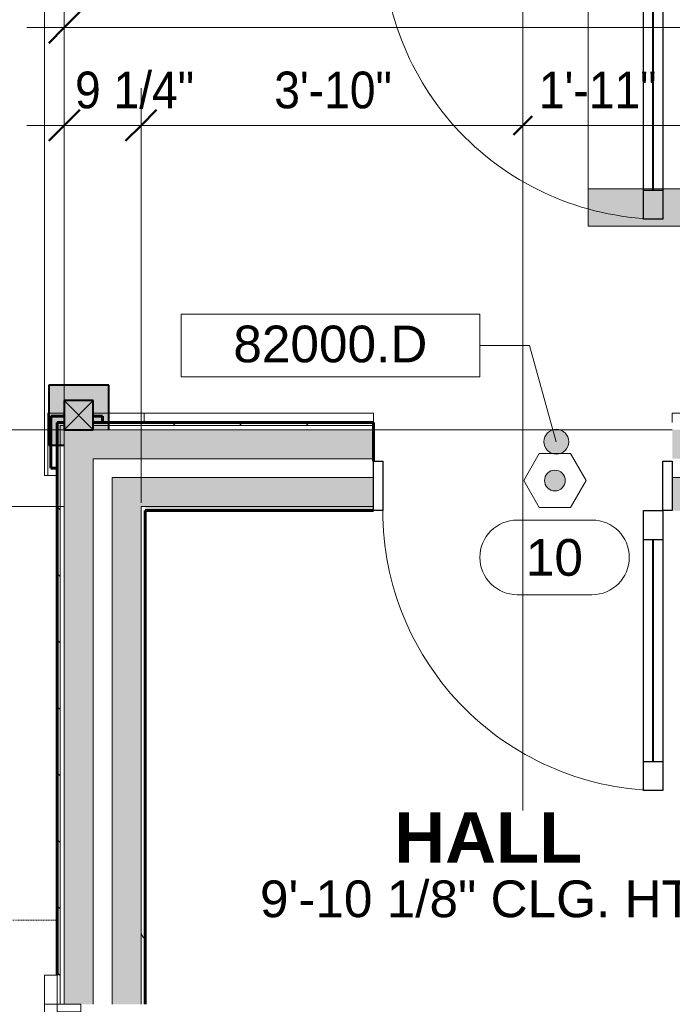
# Model space of a CAD drawing. Header units: inches. Extents: x -655 to 119, y -287 to 603.
# Tile 9 of 22: x -528 to -449, y 63 to 181. Entities that reach past the tile are written whole.
import ezdxf

# ---------------------------------------------------------------- set-up
doc = ezdxf.new("R2010")
doc.units = ezdxf.units.IN
doc.header["$MEASUREMENT"] = 0
doc.linetypes.add('1B Hidden Short', pattern=[0.125, 0.09375, -0.03125])
doc.linetypes.add('3B Center Short', pattern=[0.59375, 0.375, -0.0625, 0.09375, -0.0625])
for name, color, linetype, lineweight in [('A-ANNO-DIMS', 1, 'Continuous', 9), ('A-ANNO-DIMS-48', 1, 'Continuous', 9), ('A-ANNO-NOTE', 2, 'Continuous', 9), ('A-ANNO-SYMB', 6, 'Continuous', 9), ('A-ANNO-TEXT', 2, 'Continuous', 9), ('A-AREA-IDEN', 2, 'Continuous', 9), ('A-DETL', 5, 'Continuous', 9), ('A-DETL-GENF', 3, 'Continuous', 9), ('A-DETL-MBND', 5, 'Continuous', 9), ('A-DOOR', 1, 'Continuous', 18), ('A-DOOR-FRAM', 1, 'Continuous', 30), ('A-DOOR-GLAZ', 1, 'Continuous', 40), ('A-DOOR-IDEN', 6, 'Continuous', 9), ('A-FLOR-OTLN', 6, 'Continuous', 18), ('A-GLAZ', 6, 'Continuous', 18), ('A-GLAZ-GLAS', 6, 'Continuous', 40), ('A-WALL', 2, 'Continuous', 18), ('A-WALL-PATT', 2, 'Continuous', 60), ('S-COLS', 6, 'Continuous', 9), ('S-FNDN-FTNG', 4, 'Continuous', 18)]:
    doc.layers.add(name, color=color, linetype=linetype, lineweight=lineweight)
doc.styles.add('Arial', font='arial.ttf', dxfattribs={"height": 4.425898})
doc.styles.add('Arial_1', font='arial.ttf', dxfattribs={"width": 0.9, "height": 4.425898})
doc.styles.add('Arial_B', font='arialbd.ttf', dxfattribs={"height": 6.088537})
doc.dimstyles.new('Linear_-_3_32__Arial_2', dxfattribs={"dimscale": 12, "dimtxt": 4.5, "dimasz": 0.3125, "dimexe": 0.375, "dimexo": 0.375, "dimgap": 0.0625, "dimtad": 1, "dimdec": 3, "dimrnd": 0.125, "dimzin": 3, "dimdsep": 46, "dimlunit": 4, "dimtxsty": 'Arial_1', "dimblk1": 'OBLIQUE', "dimblk2": 'OBLIQUE', "dimsah": 1, "dimcen": 0.09, "dimdle": 0.375, "dimazin": 0, "dimtfac": 1, "dimtdec": 3, "dimtix": 1, "dimtmove": 0, "dimatfit": 3, "dimfxl": 1, "dimtvp": 1, "dimfrac": 2, "dimtolj": 1, "dimtzin": 0, "dimarcsym": 2})
doc.dimstyles.new('Linear_-_3_32__Arial_2_1', dxfattribs={"dimscale": 12, "dimtxt": 4.5, "dimasz": 0.1875, "dimexe": 0.375, "dimexo": 0.375, "dimgap": 0.0625, "dimtad": 1, "dimdec": 3, "dimrnd": 0.125, "dimzin": 3, "dimdsep": 46, "dimlunit": 4, "dimtxsty": 'Arial_1', "dimblk1": 'OBLIQUE', "dimblk2": 'OBLIQUE', "dimsah": 1, "dimcen": 0.09, "dimdle": 0.375, "dimazin": 0, "dimtfac": 1, "dimtdec": 3, "dimtix": 1, "dimtmove": 0, "dimatfit": 3, "dimfxl": 1, "dimtvp": 1, "dimfrac": 2, "dimtolj": 1, "dimtzin": 0, "dimarcsym": 2})
doc.dimstyles.new('Linear_-_3_32__Arial_2_2', dxfattribs={"dimscale": 12, "dimtxt": 4.5, "dimasz": 0.1875, "dimexe": 0.375, "dimexo": 0.375, "dimgap": 0.0625, "dimtad": 1, "dimdec": 3, "dimrnd": 0.125, "dimzin": 3, "dimdsep": 46, "dimlunit": 4, "dimtxsty": 'Arial_1', "dimblk1": 'OBLIQUE', "dimblk2": 'OBLIQUE', "dimsah": 1, "dimcen": 0.09, "dimdle": 0.375, "dimazin": 0, "dimtfac": 1, "dimtdec": 3, "dimtix": 1, "dimtmove": 0, "dimatfit": 3, "dimfxl": 1, "dimtvp": 1, "dimfrac": 2, "dimtolj": 1, "dimtzin": 0, "dimarcsym": 2})
doc.dimstyles.new('Linear_-_3_32__Arial_2_3', dxfattribs={"dimscale": 12, "dimtxt": 4.5, "dimasz": 0.3125, "dimexe": 0.375, "dimexo": 0.375, "dimgap": 0.0625, "dimtad": 1, "dimdec": 3, "dimrnd": 0.125, "dimzin": 3, "dimdsep": 46, "dimlunit": 4, "dimtxsty": 'Arial_1', "dimblk1": 'OBLIQUE', "dimblk2": 'OBLIQUE', "dimsah": 1, "dimcen": 0.09, "dimdle": 0.375, "dimazin": 0, "dimtfac": 1, "dimtdec": 3, "dimtix": 1, "dimtmove": 2, "dimatfit": 3, "dimfxl": 1, "dimtvp": 1, "dimfrac": 2, "dimtolj": 1, "dimtzin": 0, "dimarcsym": 2})
doc.dimstyles.new('Linear_-_3_32__Arial_2_4', dxfattribs={"dimscale": 12, "dimtxt": 4.5, "dimasz": 0.1875, "dimexe": 0.375, "dimexo": 0.375, "dimgap": 0.0625, "dimtad": 1, "dimdec": 3, "dimrnd": 0.125, "dimzin": 3, "dimdsep": 46, "dimlunit": 4, "dimtxsty": 'Arial_1', "dimblk1": 'OBLIQUE', "dimblk2": 'OBLIQUE', "dimsah": 1, "dimcen": 0.09, "dimdle": 0.375, "dimazin": 0, "dimtfac": 1, "dimtdec": 3, "dimtix": 1, "dimtmove": 2, "dimatfit": 3, "dimfxl": 1, "dimtvp": 1, "dimfrac": 2, "dimtolj": 1, "dimtzin": 0, "dimarcsym": 2})
pattern_1 = [(0, (0, 0), (15.36, 3.84), [0.634, -10.886, 0.634, -10.886, -61.44]), (0, (0, 0), (15.36, 3.84), [-23.04, 0.634, -22.406, 0.634, -10.886, -26.88]), (0, (0, 0), (15.36, 3.84), [-57.6, 0.634, -7.046, 0.634, -18.566]), (120, (5.76, 1.92), (-11.005538, 11.38215), [0.634, -10.886, 0.634, -10.886, -61.44]), (120, (5.76, 1.92), (-11.005538, 11.38215), [-23.04, 0.634, -22.406, 0.634, -10.886, -26.88]), (120, (5.76, 1.92), (-11.005538, 11.38215), [-57.6, 0.634, -7.046, 0.634, -18.566]), (240, (7.68, 9.6), (-4.354462, -15.22215), [0.634, -10.886, 0.634, -10.886, -61.44]), (240, (7.68, 9.6), (-4.354462, -15.22215), [-23.04, 0.634, -22.406, 0.634, -10.886, -26.88]), (240, (7.68, 9.6), (-4.354462, -15.22215), [-57.6, 0.634, -7.046, 0.634, -18.566])]
pattern_2 = [(135, (0, 0), (-4.006467, -4.006467), [])]

# ---------------------------------------------------------------- blocks, each defined once
blk = doc.blocks.new('Single Casement - 2050CS-1928333-First Floor Plan')
at = {"layer": 'A-GLAZ'}
for p, q in [((-11.75, 6.81), (-15.25, 6.81)), ((-15.25, 6.81), (-15.25, 5.31)), ((-11.75, 5.31), (-11.75, 6.81)), ((-11.75, 6.81), (11.75, 6.81)), ((15.25, 6.81), (11.75, 6.81)), ((11.75, 6.81), (11.75, 5.31)), ((15.25, 5.31), (15.25, 6.81)), ((-15.25, 5.31), (-11.75, 5.31)), ((11.75, 5.31), (-11.75, 5.31)), ((-11.75, 5.31), (-11.75, 2.44)), ((-10.83, 2.44), (-10.83, 5.31)), ((-10.83, 5.31), (-9.38, 5.31)), ((-9.38, 5.31), (-9.38, 3.6)), ((9.37, 5.31), (-0.73, 5.31)), ((10.83, 5.31), (9.37, 5.31)), ((9.37, 5.31), (9.37, 3.6)), ((9.37, 3.6), (9.37, 5.31)), ((10.83, 5.31), (10.83, 2.44)), ((11.75, 2.44), (11.75, 5.31)), ((11.75, 5.31), (15.25, 5.31)), ((-9.38, 3.6), (-10.83, 3.6)), ((9.37, 3.6), (10.83, 3.6)), ((-11.75, 2.44), (11.75, 2.44))]:
    blk.add_line(p, q, dxfattribs=at)
at = {"layer": 'A-GLAZ-GLAS'}
for p, q in [((9.37, 5), (-9.38, 5)), ((9.37, 4), (-9.38, 4))]:
    blk.add_line(p, q, dxfattribs=at)
blk = doc.blocks.new('Single panel in-swing French-style - 3080FR-3117329-First Floor Plan')
at = {"layer": 'A-DOOR', "lineweight": 30}
for p, q in [((-16.87, 5.31), (-16.87, 39.06)), ((-16.87, 39.06), (-14.53, 39.06)), ((-14.53, 39.06), (-14.53, 5.31)), ((-14.53, 35.56), (-16.87, 35.56)), ((-14.53, 8.81), (-16.87, 8.81)), ((-14.53, 5.31), (-16.87, 5.31))]:
    blk.add_line(p, q, dxfattribs=at)
at = {"layer": 'A-DOOR', "lineweight": 9}
blk.add_arc((-16.87, 5.31), 33.75, 360, 90, dxfattribs=at)
at = {"layer": 'A-DOOR-FRAM'}
for p, q in [((-18, 5.31), (-16.87, 5.31)), ((-18, -0.63), (-18, 5.31)), ((-16.87, 5.31), (-16.87, -0.63)), ((16.87, 5.31), (18, 5.31)), ((16.87, -0.63), (16.87, 5.31)), ((18, 5.31), (18, -0.63)), ((-16.87, -0.63), (-18, -0.63)), ((18, -0.63), (16.87, -0.63))]:
    blk.add_line(p, q, dxfattribs=at)
at = {"layer": 'A-DOOR-GLAZ'}
blk.add_line((-15.7, 35.56), (-15.7, 8.81), dxfattribs=at)
blk = doc.blocks.new('Single panel in-swing French-style - 3080FR-3117632-First Floor Plan')
at = {"layer": 'A-DOOR', "lineweight": 30}
for p, q in [((-16.87, 2.44), (-16.87, 36.19)), ((-16.87, 36.19), (-14.53, 36.19)), ((-14.53, 36.19), (-14.53, 2.44)), ((-14.53, 32.69), (-16.87, 32.69)), ((-14.53, 5.94), (-16.87, 5.94)), ((-14.53, 2.44), (-16.87, 2.44))]:
    blk.add_line(p, q, dxfattribs=at)
at = {"layer": 'A-DOOR', "lineweight": 9}
blk.add_arc((-16.87, 2.44), 33.75, 360, 90, dxfattribs=at)
at = {"layer": 'A-DOOR-FRAM'}
for p, q in [((-18, 2.44), (-16.87, 2.44)), ((-18, -3.5), (-18, 2.44)), ((-16.87, 2.44), (-16.87, -3.5)), ((16.87, 2.44), (18, 2.44)), ((16.87, -3.5), (16.87, 2.44)), ((18, 2.44), (18, -3.5)), ((-16.87, -3.5), (-18, -3.5)), ((18, -3.5), (16.87, -3.5))]:
    blk.add_line(p, q, dxfattribs=at)
at = {"layer": 'A-DOOR-GLAZ'}
blk.add_line((-15.7, 32.69), (-15.7, 5.94), dxfattribs=at)
blk = doc.blocks.new('Trus Joist - TimberStrand LSL - Post Column - TimberStrand_ 1_3E _ 3 1_2 x 3 1_2_-2939583-First Floor Plan')
at = {"layer": 'S-COLS', "lineweight": 40}
for p, q in [((1.75, 1.75), (-1.75, 1.75)), ((-1.75, 1.75), (-1.75, -1.75)), ((1.75, -1.75), (1.75, 1.75)), ((-1.75, -1.75), (1.75, -1.75))]:
    blk.add_line(p, q, dxfattribs=at)
blk = doc.blocks.new('House Slab Drop Hall - House Slab Drop Hall-2092760-First Floor Plan')
at = {"layer": 'A-DETL-MBND'}
blk.add_line((-449.04, 131.83), (-485.04, 131.83), dxfattribs=at)
blk = doc.blocks.new('Tempered - Tempered-2710613-First Floor Plan')
at = {"layer": 'A-DETL-GENF'}
blk.add_hatch(color=256, dxfattribs=at).paths.add_polyline_path([(0, -1.25), (0.32, -1.21), (0.62, -1.08), (0.88, -0.88), (1.08, -0.63), (1.21, -0.32), (1.25, 0), (1.21, 0.32), (1.08, 0.62), (0.88, 0.88), (0.62, 1.08), (0.32, 1.21), (0, 1.25), (-0.32, 1.21), (-0.63, 1.08), (-0.88, 0.88), (-1.08, 0.62), (-1.21, 0.32), (-1.25, 0), (-1.21, -0.32), (-1.08, -0.63), (-0.88, -0.88), (-0.63, -1.08), (-0.32, -1.21)], flags=0)
for p, q in [((-1.88, 3.25), (-3.75, 0)), ((1.87, 3.25), (-1.88, 3.25)), ((3.75, 0), (1.87, 3.25)), ((1.87, -3.25), (3.75, 0)), ((-3.75, 0), (-1.88, -3.25)), ((-1.88, -3.25), (1.87, -3.25))]:
    blk.add_line(p, q, dxfattribs=at)
for start, end in [(360, 180), (180, 360)]:
    blk.add_arc((0, 0), 1.25, start, end, dxfattribs=at)
blk = doc.blocks.new('DIMBLOCK4-First Floor Plan')
at = {"layer": 'A-ANNO-DIMS-48', "lineweight": 50, "transparency": 16777216}
for p, q in [((-648.59, 131.83), (-650.47, 133.71)), ((-648.59, 131.83), (-646.72, 129.96)), ((-648.59, -180.17), (-650.47, -178.29)), ((-648.59, -180.17), (-646.72, -182.04))]:
    blk.add_line(p, q, dxfattribs=at)
at = {"layer": 'A-ANNO-DIMS-48', "transparency": 16777216}
for p, q in [((-522.35, 131.83), (-653.09, 131.83)), ((-648.59, -184.67), (-648.59, 131.83)), ((-648.59, 131.83), (-522.35, 131.83)), ((-522.35, -180.17), (-653.09, -180.17)), ((-648.59, -180.17), (-522.35, -180.17))]:
    blk.add_line(p, q, dxfattribs=at)
at = {"layer": 'A-ANNO-DIMS-48', "color": 0, "transparency": 16777216, "insert": (-655.08, -31.13), "char_height": 4.426, "width": 16.6985, "attachment_point": 1, "rotation": 90, "line_spacing_factor": 0.938532, "style": 'Arial_1'}
blk.add_mtext('26\'-0"', dxfattribs=at)
blk = doc.blocks.new('_Oblique')
at = {"color": 0, "linetype": 'ByBlock', "lineweight": -2}
blk.add_line((-0.5, -0.5), (0.5, 0.5), dxfattribs=at)
blk = doc.blocks.new('DIMBLOCK5-First Floor Plan')
at = {"layer": 'A-ANNO-DIMS-48', "transparency": 16777216}
for p, q in [((-648.59, 131.83), (-648.59, 196.33)), ((-606.35, 191.83), (-653.09, 191.83)), ((-648.59, 191.83), (-606.35, 191.83)), ((-522.35, 131.83), (-653.09, 131.83)), ((-648.59, 131.83), (-522.35, 131.83))]:
    blk.add_line(p, q, dxfattribs=at)
at = {"layer": 'A-ANNO-DIMS-48', "lineweight": 50, "transparency": 16777216}
for p, q in [((-648.59, 191.83), (-650.47, 193.71)), ((-648.59, 191.83), (-646.72, 189.96)), ((-648.59, 131.83), (-650.47, 133.71)), ((-648.59, 131.83), (-646.72, 129.96))]:
    blk.add_line(p, q, dxfattribs=at)
at = {"layer": 'A-ANNO-DIMS-48', "color": 0, "transparency": 16777216, "insert": (-655.08, 156.4), "char_height": 4.426, "width": 13.0431, "attachment_point": 1, "rotation": 90, "line_spacing_factor": 0.938532, "style": 'Arial_1'}
blk.add_mtext('5\'-0"', dxfattribs=at)
blk = doc.blocks.new('DIMBLOCK8-First Floor Plan')
at = {"layer": 'A-ANNO-DIMS-48', "transparency": 16777216}
for p, q in [((-639.05, -51.42), (-639.05, 127.08)), ((-522.35, 122.58), (-643.55, 122.58)), ((-639.05, 122.58), (-522.35, 122.58)), ((-522.35, -51.42), (-643.55, -51.42)), ((-639.05, -51.42), (-522.35, -51.42))]:
    blk.add_line(p, q, dxfattribs=at)
at = {"layer": 'A-ANNO-DIMS-48', "lineweight": 50, "transparency": 16777216}
for p, q in [((-639.05, 122.58), (-640.92, 124.46)), ((-639.05, 122.58), (-637.17, 120.71)), ((-639.05, -51.42), (-640.92, -49.54)), ((-639.05, -51.42), (-637.17, -53.29))]:
    blk.add_line(p, q, dxfattribs=at)
at = {"layer": 'A-ANNO-DIMS-48', "color": 0, "transparency": 16777216, "insert": (-645.54, 28.62), "char_height": 4.426, "width": 16.6985, "attachment_point": 1, "rotation": 90, "line_spacing_factor": 0.938532, "style": 'Arial_1'}
blk.add_mtext('14\'-6"', dxfattribs=at)
blk = doc.blocks.new('DIMBLOCK9-First Floor Plan')
at = {"layer": 'A-ANNO-DIMS-48', "transparency": 16777216}
for p, q in [((-639.05, 118.08), (-639.05, 136.33)), ((-522.35, 131.83), (-643.55, 131.83)), ((-639.05, 131.83), (-522.35, 131.83)), ((-522.35, 122.58), (-643.55, 122.58)), ((-639.05, 122.58), (-522.35, 122.58))]:
    blk.add_line(p, q, dxfattribs=at)
at = {"layer": 'A-ANNO-DIMS-48', "lineweight": 50, "transparency": 16777216}
for p, q in [((-639.05, 131.83), (-640.92, 133.71)), ((-639.05, 131.83), (-637.17, 129.96)), ((-639.05, 122.58), (-640.92, 124.46)), ((-639.05, 122.58), (-637.17, 120.71))]:
    blk.add_line(p, q, dxfattribs=at)
at = {"layer": 'A-ANNO-DIMS-48', "color": 0, "transparency": 16777216, "insert": (-645.54, 120.15), "char_height": 4.426, "width": 16.9477, "attachment_point": 1, "rotation": 90, "line_spacing_factor": 0.938532, "style": 'Arial_1'}
blk.add_mtext('9 1/4"', dxfattribs=at)
blk = doc.blocks.new('DIMBLOCK25-First Floor Plan')
at = {"layer": 'A-ANNO-DIMS-48', "transparency": 16777216}
for p, q in [((-522.29, 196.33), (-522.29, 310.93)), ((-467.04, 166.42), (-467.04, 310.93)), ((-522.29, 306.43), (-467.04, 306.43)), ((-522.29, 306.43), (-522.29, 196.33))]:
    blk.add_line(p, q, dxfattribs=at)
at = {"layer": 'A-ANNO-DIMS-48', "lineweight": 50, "transparency": 16777216}
for p, q in [((-522.29, 306.43), (-520.41, 308.31)), ((-467.04, 306.43), (-465.91, 307.56)), ((-522.29, 306.43), (-524.16, 304.56)), ((-467.04, 306.43), (-468.16, 305.31))]:
    blk.add_line(p, q, dxfattribs=at)
at = {"layer": 'A-ANNO-DIMS-48', "linetype": '3B Center Short', "transparency": 16777216}
blk.add_line((-467.04, 306.43), (-467.04, 166.42), dxfattribs=at)
at = {"layer": 'A-ANNO-DIMS-48', "color": 0, "transparency": 16777216, "insert": (-504.66, 312.92), "char_height": 4.426, "width": 24.0092, "attachment_point": 1, "line_spacing_factor": 0.938532, "style": 'Arial_1'}
blk.add_mtext('4\'-7 1/4"', dxfattribs=at)
blk = doc.blocks.new('DIMBLOCK26-First Floor Plan')
at = {"layer": 'A-ANNO-DIMS-48', "transparency": 16777216}
for p, q in [((-467.04, 166.42), (-467.04, 310.93)), ((-366.29, 304.59), (-366.29, 310.93)), ((-467.04, 306.43), (-361.79, 306.43)), ((-366.29, 306.43), (-366.29, 304.59))]:
    blk.add_line(p, q, dxfattribs=at)
at = {"layer": 'A-ANNO-DIMS-48', "lineweight": 50, "transparency": 16777216}
for p, q in [((-467.04, 306.43), (-465.91, 307.56)), ((-366.29, 306.43), (-364.41, 308.31)), ((-467.04, 306.43), (-468.16, 305.31)), ((-366.29, 306.43), (-368.16, 304.56))]:
    blk.add_line(p, q, dxfattribs=at)
at = {"layer": 'A-ANNO-DIMS-48', "linetype": '3B Center Short', "transparency": 16777216}
blk.add_line((-467.04, 306.43), (-467.04, 166.42), dxfattribs=at)
at = {"layer": 'A-ANNO-DIMS-48', "color": 0, "transparency": 16777216, "insert": (-426.66, 312.92), "char_height": 4.426, "width": 24.0092, "attachment_point": 1, "line_spacing_factor": 0.938532, "style": 'Arial_1'}
blk.add_mtext('8\'-4 3/4"', dxfattribs=at)
blk = doc.blocks.new('DIMBLOCK28-First Floor Plan')
at = {"layer": 'A-ANNO-DIMS-48', "transparency": 16777216}
for p, q in [((-522.29, 131.89), (-522.29, 173)), ((-513.04, 123.01), (-513.04, 173)), ((-526.79, 168.5), (-513.04, 168.5)), ((-522.29, 168.5), (-522.29, 131.89)), ((-513.04, 168.5), (-513.04, 123.01))]:
    blk.add_line(p, q, dxfattribs=at)
at = {"layer": 'A-ANNO-DIMS-48', "lineweight": 50, "transparency": 16777216}
for p, q in [((-522.29, 168.5), (-520.41, 170.38)), ((-513.04, 168.5), (-511.16, 170.38)), ((-522.29, 168.5), (-524.16, 166.63)), ((-513.04, 168.5), (-514.91, 166.63))]:
    blk.add_line(p, q, dxfattribs=at)
at = {"layer": 'A-ANNO-DIMS-48', "color": 0, "transparency": 16777216, "insert": (-520.99, 174.99), "char_height": 4.426, "width": 16.9477, "attachment_point": 1, "line_spacing_factor": 0.938532, "style": 'Arial_1'}
blk.add_mtext('9 1/4"', dxfattribs=at)
blk = doc.blocks.new('DIMBLOCK29-First Floor Plan')
at = {"layer": 'A-ANNO-DIMS-48', "transparency": 16777216}
for p, q in [((-513.04, 123.01), (-513.04, 173)), ((-467.04, 85.93), (-467.04, 173)), ((-513.04, 168.5), (-467.04, 168.5)), ((-513.04, 168.5), (-513.04, 123.01))]:
    blk.add_line(p, q, dxfattribs=at)
at = {"layer": 'A-ANNO-DIMS-48', "lineweight": 50, "transparency": 16777216}
for p, q in [((-513.04, 168.5), (-511.16, 170.38)), ((-513.04, 168.5), (-514.91, 166.63)), ((-467.04, 168.5), (-468.16, 167.38)), ((-467.04, 168.5), (-465.91, 169.63))]:
    blk.add_line(p, q, dxfattribs=at)
at = {"layer": 'A-ANNO-DIMS-48', "linetype": '3B Center Short', "transparency": 16777216}
blk.add_line((-467.04, 168.5), (-467.04, 85.93), dxfattribs=at)
at = {"layer": 'A-ANNO-DIMS-48', "color": 0, "transparency": 16777216, "insert": (-496.99, 174.99), "char_height": 4.426, "width": 16.6985, "attachment_point": 1, "line_spacing_factor": 0.938532, "style": 'Arial_1'}
blk.add_mtext('3\'-10"', dxfattribs=at)
blk = doc.blocks.new('DIMBLOCK30-First Floor Plan')
at = {"layer": 'A-ANNO-DIMS-48', "transparency": 16777216}
for p, q in [((-467.04, 85.93), (-467.04, 173)), ((-444.04, 131.89), (-444.04, 173)), ((-467.04, 168.5), (-444.04, 168.5)), ((-444.04, 168.5), (-444.04, 131.89))]:
    blk.add_line(p, q, dxfattribs=at)
at = {"layer": 'A-ANNO-DIMS-48', "lineweight": 50, "transparency": 16777216}
for p, q in [((-444.04, 168.5), (-442.16, 170.38)), ((-467.04, 168.5), (-468.16, 167.38)), ((-467.04, 168.5), (-465.91, 169.63)), ((-444.04, 168.5), (-445.91, 166.63))]:
    blk.add_line(p, q, dxfattribs=at)
at = {"layer": 'A-ANNO-DIMS-48', "linetype": '3B Center Short', "transparency": 16777216}
blk.add_line((-467.04, 168.5), (-467.04, 85.93), dxfattribs=at)
at = {"layer": 'A-ANNO-DIMS-48', "color": 0, "transparency": 16777216, "insert": (-465.11, 174.99), "char_height": 4.426, "width": 16.6985, "attachment_point": 1, "line_spacing_factor": 0.938532, "style": 'Arial_1'}
blk.add_mtext('1\'-11"', dxfattribs=at)
blk = doc.blocks.new('DIMBLOCK34-First Floor Plan')
at = {"layer": 'A-ANNO-DIMS-48', "transparency": 16777216}
for p, q in [((-522.29, 131.89), (-522.29, 184.81)), ((-444.04, 131.89), (-444.04, 184.81)), ((-526.79, 180.31), (-444.04, 180.31)), ((-522.29, 180.31), (-522.29, 131.89)), ((-444.04, 180.31), (-444.04, 131.89))]:
    blk.add_line(p, q, dxfattribs=at)
at = {"layer": 'A-ANNO-DIMS-48', "lineweight": 50, "transparency": 16777216}
for p, q in [((-522.29, 180.31), (-520.41, 182.18)), ((-444.04, 180.31), (-442.16, 182.18)), ((-522.29, 180.31), (-524.16, 178.43)), ((-444.04, 180.31), (-445.91, 178.43))]:
    blk.add_line(p, q, dxfattribs=at)
at = {"layer": 'A-ANNO-DIMS-48', "color": 0, "transparency": 16777216, "insert": (-494.34, 186.8), "char_height": 4.426, "width": 24.0092, "attachment_point": 1, "line_spacing_factor": 0.938532, "style": 'Arial_1'}
blk.add_mtext('6\'-6 1/4"', dxfattribs=at)
blk = doc.blocks.new('DIMBLOCK66-First Floor Plan')
at = {"layer": 'A-ANNO-DIMS-48', "transparency": 16777216}
for p, q in [((-628.59, -6.92), (-628.59, 127.08)), ((-522.35, 122.58), (-633.09, 122.58)), ((-628.59, 122.58), (-522.35, 122.58)), ((-446.79, -6.92), (-633.09, -6.92)), ((-628.59, -6.92), (-446.79, -6.92))]:
    blk.add_line(p, q, dxfattribs=at)
at = {"layer": 'A-ANNO-DIMS-48', "lineweight": 50, "transparency": 16777216}
for p, q in [((-628.59, 122.58), (-630.47, 124.46)), ((-628.59, 122.58), (-626.72, 120.71)), ((-628.59, -6.92), (-630.47, -5.04)), ((-628.59, -6.92), (-626.72, -8.79))]:
    blk.add_line(p, q, dxfattribs=at)
at = {"layer": 'A-ANNO-DIMS-48', "color": 0, "transparency": 16777216, "insert": (-635.08, 46.31), "char_height": 4.426, "width": 27.6646, "attachment_point": 1, "rotation": 90, "line_spacing_factor": 0.938532, "style": 'Arial_1'}
blk.add_mtext('10\'-9 1/2"', dxfattribs=at)
blk = doc.blocks.new('DIMBLOCK68-First Floor Plan')
at = {"layer": 'A-ANNO-DIMS-48', "transparency": 16777216}
for p, q in [((-616.74, 50.83), (-616.74, 127.08)), ((-522.35, 122.58), (-621.24, 122.58)), ((-616.74, 122.58), (-522.35, 122.58)), ((-529.16, 50.83), (-621.24, 50.83))]:
    blk.add_line(p, q, dxfattribs=at)
at = {"layer": 'A-ANNO-DIMS-48', "lineweight": 50, "transparency": 16777216}
for p, q in [((-616.74, 122.58), (-618.62, 124.46)), ((-616.74, 122.58), (-614.87, 120.71)), ((-616.74, 50.83), (-617.87, 51.96)), ((-616.74, 50.83), (-615.62, 49.71))]:
    blk.add_line(p, q, dxfattribs=at)
at = {"layer": 'A-ANNO-DIMS-48', "linetype": '3B Center Short', "transparency": 16777216}
blk.add_line((-616.74, 50.83), (-529.16, 50.83), dxfattribs=at)
at = {"layer": 'A-ANNO-DIMS-48', "color": 0, "transparency": 16777216, "insert": (-623.23, 75.18), "char_height": 4.426, "width": 27.6646, "attachment_point": 1, "rotation": 90, "line_spacing_factor": 0.938532, "style": 'Arial_1'}
blk.add_mtext('5\'-11 3/4"', dxfattribs=at)
blk = doc.blocks.new('Door Tag - Door Tag-41184-First Floor Plan')
at = {"layer": 'A-DOOR-IDEN'}
for p, q in [((-0.09375, 0.09375), (0.09375, 0.09375)), ((-0.09375, -0.09375), (0.09375, -0.09375))]:
    blk.add_line(p, q, dxfattribs=at)
for centre, start, end in [((-0.09375, 0), 90, 270), ((0.09375, 0), 270, 90)]:
    blk.add_arc(centre, 0.09375, start, end, dxfattribs=at)
blk = doc.blocks.new('Section - 3_32_ x 3_8_-54337-First Floor Plan')
at = {"layer": 'A-ANNO-SYMB'}
blk.add_hatch(color=256, dxfattribs=at).paths.add_polyline_path([(0, 0.375), (0, 0), (-0.09375, 0), (-0.09375, 0.375)], flags=0)
for p, q in [((0, 0.375), (-0.09375, 0.375)), ((-0.09375, 0.375), (-0.09375, 0)), ((0, 0), (0, 0.375)), ((-0.09375, 0), (0, 0))]:
    blk.add_line(p, q, dxfattribs=at)
blk = doc.blocks.new('Keynote Tag - Keynote Number - Boxed - Small-135510-First Floor Plan')
at = {"layer": 'A-ANNO-NOTE'}
for p, q in [((-0.375, -0.0792), (-0.375, 0.0781)), ((-0.375, 0.0781), (0.375, 0.0781)), ((0.375, 0.0781), (0.375, -0.0792)), ((-0.375, -0.0792), (0.375, -0.0792))]:
    blk.add_line(p, q, dxfattribs=at)

msp = doc.modelspace()

# ---------------------------------------------------------------- hatches: boundary and pattern name
at = {"layer": 'A-ANNO-NOTE'}
h = msp.add_hatch(color=256, dxfattribs=at)
edge = h.paths.add_edge_path(flags=0)
edge.add_arc((-463.0073, 130.3842), 1.5, 0, 360)
at = {"layer": 'A-DETL-GENF'}
msp.add_hatch(color=9, dxfattribs=at).paths.add_polyline_path([(-522.7989, 129.9571), (-522.2861, 129.9571), (-522.2861, 131.8321), (-516.9111, 131.8321), (-516.9111, 137.2071), (-524.1611, 137.2071), (-524.1611, 129.9571), (-523.0958, 129.9571)], flags=0)
at = {"layer": 'A-WALL-PATT'}
h = msp.add_hatch(color=256, dxfattribs=at)
h.paths.add_polyline_path([(-522.2861, -180.1679), (-518.7861, -180.1679), (-518.7861, -137.2129), (-522.2861, -137.2129)], flags=0)
h.paths.add_polyline_path([(-519.0317, -68.483), (-518.7861, -68.483), (-518.7861, 39.0821), (-522.2861, 39.0821), (-522.2861, -68.483)], flags=0)
h.paths.add_polyline_path([(-520.2861, 62.5821), (-518.7861, 62.5821), (-518.7861, 131.8321), (-522.2861, 131.8321), (-522.2861, 62.5821)], flags=0)
h = msp.add_hatch(color=256, dxfattribs=at)
h.paths.add_polyline_path([(-232.7582, 128.3321), (-162.2865, 128.3321), (-162.2865, 131.8321), (-306.5361, 131.8321), (-306.5361, 128.3321), (-295.718, 128.3321)], flags=0)
h.paths.add_polyline_path([(-42.2861, 128.3321), (-42.2861, 131.8321), (-90.2865, 131.8321), (-90.2865, 128.3321), (-45.4135, 128.3321)], flags=0)
h.paths.add_polyline_path([(-440.5361, 128.3321), (-354.0361, 128.3321), (-354.0361, 131.8321), (-449.0361, 131.8321), (-449.0361, 128.3321), (-443.627, 128.3321)], flags=0)
h.paths.add_polyline_path([(-500.3935, 128.3321), (-485.0361, 128.3321), (-485.0361, 131.8321), (-518.7861, 131.8321), (-518.7861, 128.3321), (-505.2407, 128.3321)], flags=0)
at = {"layer": 'A-WALL-PATT', "lineweight": 9}
h = msp.add_hatch(dxfattribs=at)
h.set_pattern_fill('FP_2', color=256, style=0, pattern_type=2)
h.set_pattern_definition(pattern_2)
h.paths.add_polyline_path([(-41.4111, 132.3321), (-41.4111, 132.7071), (-90.2865, 132.7071), (-90.2865, 132.3321), (-41.7861, 132.3321)], flags=0)
h.paths.add_polyline_path([(-371.6611, 132.3321), (-371.6611, 132.7071), (-449.0361, 132.7071), (-449.0361, 132.3321), (-375.4971, 132.3321)], flags=0)
h.paths.add_polyline_path([(-364.4111, 132.3321), (-354.0361, 132.3321), (-354.0361, 132.7071), (-364.4111, 132.7071), (-364.4111, 132.4102)], flags=0)
h.paths.add_polyline_path([(-516.5361, 132.3321), (-485.0361, 132.3321), (-485.0361, 132.7071), (-516.9111, 132.7071), (-516.9111, 132.3321), (-516.7861, 132.3321)], flags=0)
h.paths.add_polyline_path([(-162.2865, 132.3321), (-162.2865, 132.7071), (-306.5361, 132.7071), (-306.5361, 132.3321), (-232.7582, 132.3321)], flags=0)
h = msp.add_hatch(dxfattribs=at)
h.set_pattern_fill('FP_3', color=256, style=0, pattern_type=2)
h.set_pattern_definition([(45, (0, 0), (-4.006467, 4.006467), []), (135, (0, 0), (-4.006467, -4.006467), [])])
h.paths.add_polyline_path([(-523.9111, 127.2071), (-523.1611, 127.2071), (-523.1611, 129.9571), (-523.9111, 129.9571), (-523.9111, 127.3633)], flags=0)
h = msp.add_hatch(dxfattribs=at)
h.set_pattern_fill('FP_2', color=256, style=0, pattern_type=2)
h.set_pattern_definition(pattern_2)
h.paths.add_polyline_path([(-523.1611, -181.0429), (-522.7861, -181.0429), (-522.7861, -137.2129), (-523.1611, -137.2129), (-523.1611, -180.1679)], flags=0)
h.paths.add_polyline_path([(-522.7861, -68.483), (-522.7861, 39.0821), (-523.1611, 39.0821), (-523.1611, -68.483)], flags=0)
h.paths.add_polyline_path([(-522.7861, 62.5821), (-522.7989, 129.9571), (-523.1611, 129.9571), (-523.1611, 62.5821)], flags=0)
at = {"layer": 'A-WALL-PATT'}
h = msp.add_hatch(color=256, dxfattribs=at)
h.paths.add_polyline_path([(-516.5361, -174.4179), (-513.0361, -174.4179), (-513.0361, -137.2129), (-516.5361, -137.2129), (-516.5361, -170.9179)], flags=0)
h.paths.add_polyline_path([(-513.0361, -68.483), (-513.0361, 39.0821), (-516.5361, 39.0821), (-516.5361, -68.483)], flags=0)
h.paths.add_polyline_path([(-516.5361, 62.5821), (-513.0361, 62.5821), (-513.0361, 126.0821), (-516.5361, 126.0821), (-516.5361, 69.5608)], flags=0)
h = msp.add_hatch(color=256, dxfattribs=at)
h.paths.add_polyline_path([(-90.2865, 122.5821), (-48.0361, 122.5821), (-48.0361, 126.0821), (-90.2865, 126.0821)], flags=0)
h.paths.add_polyline_path([(-232.7582, 122.5821), (-162.2865, 122.5821), (-162.2865, 126.0821), (-306.5361, 126.0821), (-306.5361, 122.5821), (-294.7861, 122.5821)], flags=0)
h.paths.add_polyline_path([(-512.5361, 122.5821), (-485.0361, 122.5821), (-485.0361, 126.0821), (-513.0361, 126.0821), (-513.0361, 122.5821)], flags=0)
h.paths.add_polyline_path([(-440.5361, 122.5821), (-354.0361, 122.5821), (-354.0361, 126.0821), (-449.0361, 126.0821), (-449.0361, 122.5821), (-440.7552, 122.5821)], flags=0)
at = {"layer": 'A-WALL-PATT', "lineweight": 9}
h = msp.add_hatch(dxfattribs=at)
h.set_pattern_fill('FP_1', color=256, style=0, pattern_type=2)
h.set_pattern_definition(pattern_1)
h.paths.add_polyline_path([(-512.5361, -170.9179), (-512.5361, -137.2129), (-513.0361, -137.2129), (-513.0361, -170.9179)], flags=0)
h.paths.add_polyline_path([(-512.5361, -68.483), (-512.5361, -54.9179), (-513.0361, -54.9179), (-513.0361, -68.483)], flags=0)
h.paths.add_polyline_path([(-513.0361, -51.4179), (-512.5361, -51.4179), (-512.5361, 39.0821), (-513.0361, 39.0821), (-513.0361, 4.4595)], flags=0)
h.paths.add_polyline_path([(-512.5361, 62.5821), (-512.5361, 122.5821), (-513.0361, 122.5821), (-513.0361, 62.5821)], flags=0)
h = msp.add_hatch(dxfattribs=at)
h.set_pattern_fill('FP_1', color=256, style=0, pattern_type=2)
h.set_pattern_definition(pattern_1)
h.paths.add_polyline_path([(-449.0361, 122.0821), (-444.0361, 122.0821), (-444.0501, 122.5821), (-449.0361, 122.5821)], flags=0)
h.paths.add_polyline_path([(-90.0194, 122.0821), (-51.5361, 122.0821), (-51.5361, 122.5821), (-90.2865, 122.5821), (-90.2865, 122.0821)], flags=0)
h.paths.add_polyline_path([(-306.5361, 122.0821), (-300.2861, 122.0821), (-300.2861, 122.5821), (-306.5361, 122.5821)], flags=0)
h.paths.add_polyline_path([(-411.1818, 122.0821), (-354.0361, 122.0821), (-354.0361, 122.5821), (-440.5361, 122.5821), (-440.5361, 122.0821), (-440.0361, 122.0821)], flags=0)
h.paths.add_polyline_path([(-510.2861, 122.0821), (-485.0361, 122.0821), (-485.0361, 122.5821), (-512.5361, 122.5821), (-512.5361, 122.0821)], flags=0)
h.paths.add_polyline_path([(-218.0361, 122.0821), (-162.2865, 122.0821), (-162.2865, 122.5821), (-218.0361, 122.5821)], flags=0)
h.paths.add_polyline_path([(-224.0361, 122.0821), (-223.5361, 122.0821), (-223.5361, 122.5821), (-294.7861, 122.5821), (-294.7861, 122.0821), (-232.2861, 122.0821)], flags=0)

# ---------------------------------------------------------------- linework, layer by layer
at = {"layer": 'A-ANNO-NOTE'}
for p, q in [((-466.2228, 141.9954), (-472.2178, 141.9954)), ((-463.0073, 130.3842), (-466.2228, 141.9954))]:
    msp.add_line(p, q, dxfattribs=at)
msp.add_circle((-463.0073, 130.3842), 1.5, dxfattribs=at)
at = {"layer": 'A-ANNO-SYMB'}
msp.add_line((-459.1595, 573.8461), (-459.1595, 160.8428), dxfattribs=at)
at = {"layer": 'A-DETL', "lineweight": 40}
for p, q in [((-524.1611, 137.2071), (-524.1611, 129.9571)), ((-516.9111, 137.2071), (-524.1611, 137.2071)), ((-516.9111, 131.8321), (-516.9111, 137.2071)), ((-524.1611, 129.9571), (-522.2861, 129.9571))]:
    msp.add_line(p, q, dxfattribs=at)
at = {"layer": 'A-DETL'}
for p, q in [((-522.2861, 135.3321), (-518.7861, 131.8321)), ((-518.7861, 135.3321), (-522.2861, 131.8321))]:
    msp.add_line(p, q, dxfattribs=at)
at = {"layer": 'A-DETL', "linetype": '1B Hidden Short', "lineweight": 18}
msp.add_line((-523.1611, 72.7071), (-547.1611, 72.7071), dxfattribs=at)
at = {"layer": 'A-DETL-MBND'}
for p, q in [((-512.6611, 133.8321), (-512.6611, 132.7071)), ((-523.1611, 126.3321), (-524.2861, 126.3321))]:
    msp.add_line(p, q, dxfattribs=at)
at = {"layer": 'A-FLOR-OTLN'}
for p, q in [((-524.6611, 190.9571), (-524.6611, 126.3321)), ((-524.2861, 126.3321), (-524.2861, 133.8321)), ((-524.2861, 133.8321), (-522.2861, 133.8321)), ((-518.7861, 133.8321), (-485.0361, 133.8321)), ((-485.0361, 133.8321), (-485.0361, 132.7071)), ((-449.0361, 132.7071), (-449.0361, 133.8321)), ((-449.0361, 133.8321), (-390.2861, 133.8321)), ((-524.6611, 126.3321), (-524.2861, 126.3321))]:
    msp.add_line(p, q, dxfattribs=at)
at = {"layer": 'A-WALL', "lineweight": 60}
for p, q in [((-522.2861, 133.4571), (-523.9111, 133.4571)), ((-523.9111, 133.4571), (-523.9111, 127.2071)), ((-517.6611, 133.4571), (-518.7861, 133.4571)), ((-517.6611, 132.7071), (-517.6611, 133.4571)), ((-522.2861, 132.7071), (-523.1611, 132.7071)), ((-523.1611, 66.0821), (-523.1611, 132.7071)), ((-518.7861, 132.7071), (-485.0361, 132.7071)), ((-485.0361, 128.0221), (-485.0361, 132.7071)), ((-523.9111, 127.2071), (-523.1611, 127.2071)), ((-512.5361, 122.0821), (-512.5361, 62.5821)), ((-512.5361, 122.0821), (-485.0361, 122.0821))]:
    msp.add_line(p, q, dxfattribs=at)
at = {"layer": 'A-WALL'}
for p, q in [((-522.7861, 132.3321), (-522.7861, 62.5821)), ((-522.7861, 132.3321), (-522.2861, 132.3321)), ((-522.2861, 131.8321), (-522.2861, 62.5821)), ((-485.0361, 132.3321), (-518.7861, 132.3321)), ((-485.0361, 131.8321), (-518.7861, 131.8321)), ((-518.7861, 128.3321), (-518.7861, 62.5821)), ((-485.0361, 128.3321), (-518.7861, 128.3321)), ((-516.5361, 126.0821), (-516.5361, 62.5821)), ((-485.0361, 126.0821), (-516.5361, 126.0821)), ((-354.0361, 126.0821), (-449.0361, 126.0821)), ((-513.0361, 122.5821), (-513.0361, 62.5821)), ((-485.0361, 122.5821), (-513.0361, 122.5821))]:
    msp.add_line(p, q, dxfattribs=at)

# ---------------------------------------------------------------- block references
at = {"layer": 'A-ANNO-NOTE', "xscale": 47.99999999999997, "yscale": 47.99999999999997, "zscale": 47.99999999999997}
msp.add_blockref('Keynote Tag - Keynote Number - Boxed - Small-135510-First Floor Plan', (-490.2178, 142.0223), dxfattribs=at)
at = {"layer": 'A-ANNO-SYMB', "extrusion": (0, 0, -1), "xscale": 47.99999999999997, "yscale": 47.99999999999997, "zscale": 47.99999999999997, "rotation": 90.00000000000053}
msp.add_blockref('Section - 3_32_ x 3_8_-54337-First Floor Plan', (459.1595, 160.8428), dxfattribs=at)
at = {"layer": 'A-DETL-GENF'}
msp.add_blockref('Tempered - Tempered-2710613-First Floor Plan', (-463.1819, 125.7071), dxfattribs=at)
at = {"layer": 'A-DOOR', "rotation": 180}
for name, p in [('Single panel in-swing French-style - 3080FR-3117632-First Floor Plan', (-467.0361, 193.3946)), ('Single panel in-swing French-style - 3080FR-3117329-First Floor Plan', (-467.0361, 127.3946))]:
    msp.add_blockref(name, p, dxfattribs=at)
at = {"layer": 'A-DOOR-IDEN', "xscale": 47.99999999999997, "yscale": 47.99999999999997, "zscale": 47.99999999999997}
msp.add_blockref('Door Tag - Door Tag-41184-First Floor Plan', (-463.2178, 116.4487), dxfattribs=at)
at = {"layer": 'A-GLAZ', "rotation": 89.99999999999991}
msp.add_blockref('Single Casement - 2050CS-1928333-First Floor Plan', (-517.8486, 50.8321), dxfattribs=at)
at = {"layer": 'S-COLS'}
msp.add_blockref('Trus Joist - TimberStrand LSL - Post Column - TimberStrand_ 1_3E _ 3 1_2 x 3 1_2_-2939583-First Floor Plan', (-520.5361, 133.5821), dxfattribs=at)
at = {"layer": 'S-FNDN-FTNG', "lineweight": 9}
msp.add_blockref('House Slab Drop Hall - House Slab Drop Hall-2092760-First Floor Plan', (0, 0), dxfattribs=at)

# ---------------------------------------------------------------- texts
at = {"layer": 'A-ANNO-TEXT', "color": 7, "insert": (-498.713, 77.5065), "char_height": 4.425898, "width": 64.152, "attachment_point": 1, "line_spacing_factor": 0.938532, "style": 'Arial'}
msp.add_mtext('9\'-10 1/8" CLG. HT.', dxfattribs=at)
at = {"layer": 'A-AREA-IDEN', "insert": (-471.2113, 85.7255), "char_height": 6.08854, "width": 26.136, "attachment_point": 2, "line_spacing_factor": 0.938532, "style": 'Arial_B'}
msp.add_mtext('HALL', dxfattribs=at)
at = {"layer": 'A-DOOR-IDEN', "insert": (-463.2385, 118.6509), "char_height": 4.4259, "width": 8.208, "attachment_point": 2, "line_spacing_factor": 0.938532, "style": 'Arial'}
msp.add_mtext('10', dxfattribs=at)

# ---------------------------------------------------------------- dimensions: what is measured, and where the dimension line sits
at = {"layer": 'A-ANNO-DIMS'}
for base, p1, p2, dimstyle, override, picture, middle in [((-467.0361, 306.4337), (-522.2861, 191.8321), (-467.0361, 161.9218), 'Linear_-_3_32__Arial_2_1', {"dimpost": '<>', "dimfxl": 62.826657}, 'DIMBLOCK25-First Floor Plan', (-494.6611, 309.4721)), ((-366.2861, 306.4337), (-467.0361, 161.9218), (-366.2861, 309.0853), 'Linear_-_3_32__Arial_2_2', {"dimpost": '<>', "dimfxl": 178.347059}, 'DIMBLOCK26-First Floor Plan', (-416.6611, 309.4736)), ((-467.0361, 168.5024), (-513.0361, 118.5092), (-467.0361, 81.4288), 'Linear_-_3_32__Arial_2_1', {"dimpost": '<>', "dimfxl": 59.084317}, 'DIMBLOCK29-First Floor Plan', (-490.0361, 171.5136))]:
    dim = msp.add_linear_dim(base=base, p1=p1, p2=p2, dimstyle=dimstyle, override=override, dxfattribs=at)
    dim.commit()
    dim.dimension.update_dxf_attribs({"geometry": picture, "text_midpoint": middle})
for base, p1, p2, dimstyle, override, picture, middle in [((-648.5906, 191.8321), (-517.8486, 131.8321), (-601.8486, 191.8321), 'Linear_-_3_32__Arial_2', {"dimpost": '<>', "dimfxl": 103.227903}, 'DIMBLOCK5-First Floor Plan', (-651.6003, 161.8321)), ((-639.0473, 131.8321), (-517.8486, 122.5821), (-517.8486, 131.8321), 'Linear_-_3_32__Arial_2', {"dimpost": '<>', "dimfxl": 9.25}, 'DIMBLOCK9-First Floor Plan', (-642.0857, 127.2071)), ((-648.5906, 131.8321), (-517.8486, -180.1679), (-517.8486, 131.8321), 'Linear_-_3_32__Arial_2', {"dimpost": '<>', "dimfxl": 312}, 'DIMBLOCK4-First Floor Plan', (-651.6003, -24.1679)), ((-639.0473, 122.5821), (-517.8486, -51.4179), (-517.8486, 122.5821), 'Linear_-_3_32__Arial_2', {"dimpost": '<>', "dimfxl": 174}, 'DIMBLOCK8-First Floor Plan', (-642.0571, 35.5821)), ((-628.591, 122.5821), (-442.2861, -6.9179), (-517.8486, 122.5821), 'Linear_-_3_32__Arial_2', {"dimpost": '<>', "dimfxl": 149.933123}, 'DIMBLOCK66-First Floor Plan', (-631.6294, 57.8321)), ((-616.7408, 122.5821), (-524.6611, 50.8321), (-517.8486, 122.5821), 'Linear_-_3_32__Arial_2_2', {"dimpost": '<>', "dimfxl": 72.07269}, 'DIMBLOCK68-First Floor Plan', (-619.7807, 86.7071))]:
    dim = msp.add_linear_dim(base=base, p1=p1, p2=p2, angle=90, dimstyle=dimstyle, override=override, dxfattribs=at)
    dim.commit()
    dim.dimension.update_dxf_attribs({"geometry": picture, "text_midpoint": middle})
for base, p1, p2, dimstyle, override, picture, middle in [((-444.0361, 180.3091), (-522.2861, 127.3946), (-444.0361, 127.3946), 'Linear_-_3_32__Arial_2_3', {"dimpost": '<>', "dimfxl": 78.25}, 'DIMBLOCK34-First Floor Plan', (-482.3357, 183.8498)), ((-513.0361, 168.5024), (-522.2861, 127.3946), (-513.0361, 118.5092), 'Linear_-_3_32__Arial_2_3', {"dimpost": '<>', "dimfxl": 12.826248}, 'DIMBLOCK28-First Floor Plan', (-512.5188, 172.0431)), ((-444.0361, 168.5024), (-467.0361, 81.4288), (-444.0361, 127.3946), 'Linear_-_3_32__Arial_2_4', {"dimpost": '<>', "dimfxl": 51.398973}, 'DIMBLOCK30-First Floor Plan', (-456.7621, 172.0431))]:
    dim = msp.add_linear_dim(base=base, p1=p1, p2=p2, dimstyle=dimstyle, override=override, dxfattribs=at)
    dim.commit()
    dim.dimension.update_dxf_attribs({"geometry": picture, "text_midpoint": middle, "dimtype": 160})

# ---------------------------------------------------------------- next in the draw order: texts
at = {"layer": 'A-ANNO-NOTE', "insert": (-490.2315, 144.3785), "char_height": 4.4259, "width": 27.864, "attachment_point": 2, "line_spacing_factor": 0.938532, "style": 'Arial', "bg_fill": 3, "box_fill_scale": 1.25, "bg_fill_color": 0, "bg_fill_transparency": 0}
msp.add_mtext('82000.D', dxfattribs=at)

doc.saveas('drawing.dxf')
